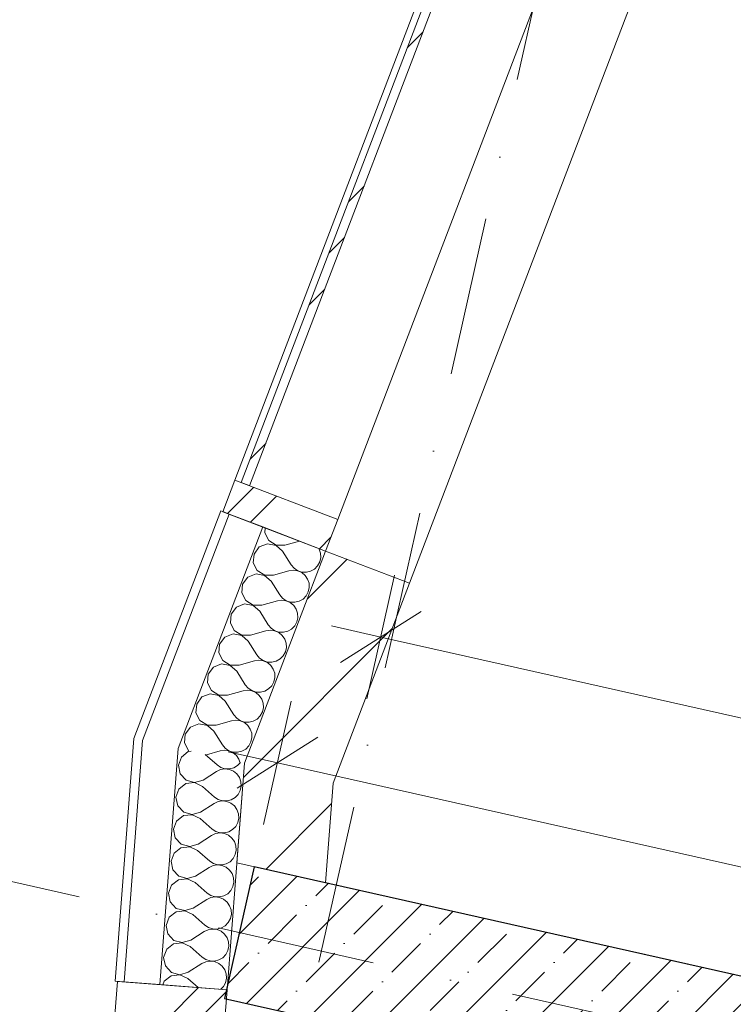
# Model space of a CAD drawing. Header units: millimetres. Extents: x -7213913 to -6937159, y 6128912 to 6404062.
# Tile 137 of 208: x -7202545 to -7200957, y 6181384 to 6183574. Entities that reach past the tile are written whole.
import ezdxf
from ezdxf.enums import TextEntityAlignment as Align

# ---------------------------------------------------------------- set-up
doc = ezdxf.new("R2010")
doc.units = ezdxf.units.MM
doc.header["$MEASUREMENT"] = 0
doc.set_wipeout_variables(frame=1)
doc.linetypes.add('Wipeout_Contour', pattern=[1000, 0, -1000])
doc.linetypes.add('Штрихпунктирная', pattern=[670.277762, 352.777767, -176.388884, 0, -141.111112])
for name, color, linetype in [('S - квартира_помещение.АР', 7, 'Continuous'), ('АР-Стены_внешние_.АР', 7, 'Continuous'), ('АР-Стены_Наружные ВИТРАЖ', 7, 'Continuous'), ('АР-Стены_Перегородки_межквартирные_200.АР', 7, 'Continuous'), ('АР-Чертеж-Оси_Осевые размеры.АР', 7, 'Continuous'), ('АР-Чертеж-Размеры.АР', 7, 'Continuous')]:
    doc.layers.add(name, color=color, linetype=linetype)
for name, color, linetype, lineweight in [('S - квартира_помещение.АР_Ном._пера__2', 8, 'Continuous', 15), ('АР-Стены_внешние_.АР_Ном._пера__1', 7, 'Continuous', 0), ('АР-Стены_Наружные ВИТРАЖ_Ном._пера__120', 7, 'Continuous', 0), ('АР-Стены_Перегородки_межквартирные_200.АР_Ном._пера__1', 7, 'Continuous', 15), ('АР-Чертеж-Оси_Осевые размеры.АР_Ном._пера__120', 7, 'Continuous', 0), ('АР-Чертеж-Размеры.АР_Ном._пера__1', 7, 'Continuous', 0), ('Паспорта Зон Archicad_Ном._пера__1', 7, 'Continuous', 0)]:
    doc.layers.add(name, color=color, linetype=linetype, lineweight=lineweight)
doc.styles.add('РЎР“Р•РќР•Р\xa0Р\x98Р\xa0_РЎРўР\x98Р›Р¬_1', font='txt')
doc.styles.add('РЎР“Р•РќР•Р\xa0Р\x98Р\xa0_РЎРўР\x98Р›Р¬_2', font='calibri.ttf')
doc.styles.add('РЎР“Р•РќР•Р\xa0Р\x98Р\xa0_РЎРўР\x98Р›Р¬_3', font='GOST_Common.ttf')
doc.styles.add('РЎР“Р•РќР•Р\xa0Р\x98Р\xa0_РЎРўР\x98Р›Р¬_5', font='GOTHIC.TTF')
doc.styles.add('РЎР“Р•РќР•Р\xa0Р\x98Р\xa0_РЎРўР\x98Р›Р¬_7', font='isocpeur.ttf')
doc.dimstyles.new('СГЕНЕРИР_СТИЛЬ__2', dxfattribs={"dimtxt": 200, "dimasz": 142.5, "dimexe": 0.18, "dimexo": 0.0625, "dimgap": 0, "dimtad": 1, "dimdec": 0, "dimzin": 0, "dimdsep": 46, "dimtxsty": 'РЎР“Р•РќР•Р\xa0Р\x98Р\xa0_РЎРўР\x98Р›Р¬_3', "dimblk": 'ARROWHEAD_6', "dimblk1": 'ARROWHEAD_6', "dimblk2": 'ARROWHEAD_6', "dimcen": 0.09, "dimse1": 1, "dimse2": 1, "dimclrd": 7, "dimclre": 7, "dimclrt": 7, "dimazin": 0, "dimtfac": 1, "dimtdec": 4, "dimtmove": 2, "dimatfit": 3, "dimfxl": 1, "dimtolj": 1, "dimtzin": 0, "dimarcsym": 0})
pattern_1 = [(45, (-6566190.34, 6562677.8), (-176.776695, 176.776695), []), (45, (-6566225.7, 6562713.15), (-176.776695, 176.776695), []), (45, (-6566261.05, 6562748.5), (-176.776695, 176.776695), [])]
pattern_2 = [(45, (-6566190.34, 6562677.8), (-127.279217, 127.279217), [])]

# ---------------------------------------------------------------- blocks, each defined once
blk = doc.blocks.new('Жилая комната_2_43_1', base_point=(-7200022.1, 6182170.9))
at = {"layer": 'S - квартира_помещение.АР_Ном._пера__2', "color": 8, "linetype": 'Continuous', "lineweight": 15, "flags": 128}
blk.add_lwpolyline([(-7201864.5, 6181654), (-7199099.8, 6181033.1), (-7197079.5, 6180579.4), (-7196685.1, 6182335.6), (-7197270.3, 6182467.1), (-7196918.5, 6184033), (-7200698.3, 6184882), (-7201677.4, 6182320.5), (-7201847.4, 6181875.6)], close=True, dxfattribs=at)
at = {"layer": 'Паспорта Зон Archicad_Ном._пера__1', "color": 7, "lineweight": 0, "style": 'РЎР“Р•РќР•Р\xa0Р\x98Р\xa0_РЎРўР\x98Р›Р¬_1'}
blk.add_attdef('ROOM_NUMBER', text='', height=250, rotation=347.3417, dxfattribs=at).set_placement((-7199586.2, 6182252.6), align=Align.MIDDLE_CENTER)
at = {"layer": 'Паспорта Зон Archicad_Ном._пера__1', "color": 7, "lineweight": 0, "style": 'РЎР“Р•РќР•Р\xa0Р\x98Р\xa0_РЎРўР\x98Р›Р¬_2'}
blk.add_attdef('ROOM_AREA', text='', height=200, rotation=347.3417, dxfattribs=at).set_placement((-7197141.8, 6180756.5), align=Align.MIDDLE_RIGHT)
blk = doc.blocks.new('Навесная Стена_16_1', base_point=(-6566190.3, 6562677.8))
at = {"layer": 'АР-Стены_Наружные ВИТРАЖ_Ном._пера__120', "color": 7, "linetype": 'Continuous', "lineweight": 0, "flags": 128}
for points in [[(-7202066.3, 6182549.4), (-7201515, 6183991.6)], [(-7201837.4, 6182462), (-7201286.2, 6183904.2)]]:
    blk.add_lwpolyline(points, dxfattribs=at)
at = {"color": 254, "linetype": 'Wipeout_Contour', "lineweight": 0, "ltscale": 37968023.73459753}
blk.add_wipeout([(-7201501, 6183986.3), (-7202052.3, 6182544.1), (-7202033.6, 6182536.9), (-7201482.3, 6183979.1)], dxfattribs=at).dxf.layer = 'АР-Стены_Наружные ВИТРАЖ'
at = {"layer": 'АР-Стены_Наружные ВИТРАЖ', "linetype": 'Continuous', "lineweight": 0, "true_color": 0x000000}
h = blk.add_hatch(dxfattribs=at)
h.set_pattern_fill('АЛЮМИНИЙ_0001', color=18, style=0, pattern_type=2)
h.set_pattern_definition(pattern_1)
h.paths.add_polyline_path([(-7201501, 6183986.3), (-7202052.3, 6182544.1), (-7202033.6, 6182536.9), (-7201482.3, 6183979.1)])
at = {"layer": 'АР-Стены_Наружные ВИТРАЖ_Ном._пера__120', "color": 7, "linetype": 'Continuous', "lineweight": 0, "flags": 128}
blk.add_lwpolyline([(-7201501, 6183986.3), (-7201482.3, 6183979.1), (-7202033.6, 6182536.9), (-7202052.3, 6182544.1)], close=True, dxfattribs=at)
at = {"color": 254, "linetype": 'Wipeout_Contour', "lineweight": 0, "ltscale": 37966563.57363623}
blk.add_wipeout([(-7202093.1, 6182479.4), (-7201864.2, 6182391.9), (-7201837.4, 6182462), (-7202066.3, 6182549.4)], dxfattribs=at).dxf.layer = 'АР-Стены_Наружные ВИТРАЖ'
at = {"layer": 'АР-Стены_Наружные ВИТРАЖ', "linetype": 'Continuous', "lineweight": 0, "true_color": 0x000000}
h = blk.add_hatch(dxfattribs=at)
h.set_pattern_fill('АЛЮМИНИЙ_0001', color=18, style=0, pattern_type=2)
h.set_pattern_definition(pattern_1)
h.paths.add_polyline_path([(-7202093.1, 6182479.4), (-7201864.2, 6182391.9), (-7201837.4, 6182462), (-7202066.3, 6182549.4)])
at = {"layer": 'АР-Стены_Наружные ВИТРАЖ_Ном._пера__120', "color": 7, "linetype": 'Continuous', "lineweight": 0, "flags": 128}
blk.add_lwpolyline([(-7202093.1, 6182479.4), (-7202066.3, 6182549.4), (-7201837.4, 6182462), (-7201864.2, 6182391.9)], close=True, dxfattribs=at)
blk = doc.blocks.new('Навесная Стена_17_1', base_point=(-6566190.3, 6562677.8))
at = {"color": 254, "linetype": 'Wipeout_Contour', "lineweight": 0, "ltscale": 37964481.32667863}
blk.add_wipeout([(-7202333.4, 6181360.2), (-7202089.1, 6181341.4), (-7202083.3, 6181416.2), (-7202327.6, 6181435)], dxfattribs=at).dxf.layer = 'АР-Стены_Наружные ВИТРАЖ'
at = {"layer": 'АР-Стены_Наружные ВИТРАЖ', "linetype": 'Continuous', "lineweight": 0, "true_color": 0x000000}
h = blk.add_hatch(dxfattribs=at)
h.set_pattern_fill('АЛЮМИНИЙ_0001', color=18, style=0, pattern_type=2)
h.set_pattern_definition(pattern_1)
h.paths.add_polyline_path([(-7202333.4, 6181360.2), (-7202089.1, 6181341.4), (-7202083.3, 6181416.2), (-7202327.6, 6181435)])
at = {"layer": 'АР-Стены_Наружные ВИТРАЖ_Ном._пера__120', "color": 7, "linetype": 'Continuous', "lineweight": 0, "flags": 128}
blk.add_lwpolyline([(-7202333.4, 6181360.2), (-7202327.6, 6181435), (-7202083.3, 6181416.2), (-7202089.1, 6181341.4)], close=True, dxfattribs=at)
blk = doc.blocks.new('Стена_156_1', base_point=(-7201770.8, 6182356.2))
at = {"layer": 'АР-Стены_Перегородки_межквартирные_200.АР', "linetype": 'Continuous', "lineweight": 0, "true_color": 0x000000}
h = blk.add_hatch(dxfattribs=at)
h.set_pattern_fill('БЛОКИ_БЕТОННЫЕ_ЭФФЕКТИВН_78', color=18, style=0, pattern_type=2)
h.set_pattern_definition(pattern_2)
h.paths.add_polyline_path([(-7201864.2, 6182391.9), (-7202044.6, 6181919.9), (-7201847.4, 6181875.6), (-7201677.4, 6182320.5)])
at = {"layer": 'АР-Стены_Перегородки_межквартирные_200.АР_Ном._пера__1', "color": 7, "linetype": 'Continuous', "lineweight": 15, "flags": 128}
for points in [[(-7201864.2, 6182391.9), (-7202044.6, 6181919.9)], [(-7201677.4, 6182320.5), (-7201864.2, 6182391.9)], [(-7201847.4, 6181875.6), (-7201677.4, 6182320.5)]]:
    blk.add_lwpolyline(points, dxfattribs=at)
blk = doc.blocks.new('Стена_157_1', base_point=(-7201946, 6181897.8))
at = {"layer": 'АР-Стены_Перегородки_межквартирные_200.АР', "linetype": 'Continuous', "lineweight": 0, "true_color": 0x000000}
h = blk.add_hatch(dxfattribs=at)
h.set_pattern_fill('БЛОКИ_БЕТОННЫЕ_ЭФФЕКТИВН_78', color=18, style=0, pattern_type=2)
h.set_pattern_definition(pattern_2)
h.paths.add_polyline_path([(-7202044.6, 6181919.9), (-7202061.6, 6181698.3), (-7201864.5, 6181654), (-7201847.4, 6181875.6)])
at = {"layer": 'АР-Стены_Перегородки_межквартирные_200.АР_Ном._пера__1', "color": 7, "linetype": 'Continuous', "lineweight": 15, "flags": 128}
for points in [[(-7202044.6, 6181919.9), (-7202061.6, 6181698.3)], [(-7201864.5, 6181654), (-7201847.4, 6181875.6)], [(-7202061.6, 6181698.3), (-7201864.5, 6181654)]]:
    blk.add_lwpolyline(points, dxfattribs=at)
blk = doc.blocks.new('*X688', base_point=(-6566190.3, 6562677.8))
at = {"layer": 'АР-Стены_внешние_.АР_Ном._пера__1', "color": 7, "linetype": 'Continuous', "lineweight": 0}
for p, q in [((-7201998.7, 6182443.3), (-7201999.7, 6182432.6)), ((-7201999.7, 6182432.6), (-7201990.9, 6182415.2)), ((-7202011.8, 6182401), (-7202023.5, 6182385.3)), ((-7201993.6, 6182408.1), (-7202011.8, 6182401)), ((-7201974.4, 6182404.6), (-7201993.6, 6182408.1)), ((-7201990.9, 6182415.2), (-7201974.3, 6182404.9)), ((-7201959.9, 6182391.6), (-7201974.4, 6182404.6)), ((-7201974.3, 6182404.9), (-7201954.8, 6182404.9)), ((-7201954.8, 6182404.9), (-7201922.5, 6182414.2)), ((-7202023.5, 6182385.3), (-7202025.2, 6182365.9)), ((-7201959.9, 6182391.6), (-7201940.9, 6182361.4)), ((-7201878.7, 6182396.4), (-7201879.7, 6182397.8)), ((-7201875.6, 6182387.1), (-7201878.7, 6182396.4)), ((-7201875.1, 6182377.3), (-7201875.6, 6182387.1)), ((-7202025.2, 6182365.9), (-7202016.4, 6182348.4)), ((-7201940.9, 6182361.4), (-7201934.5, 6182353.9)), ((-7201889, 6182352), (-7201882, 6182359)), ((-7201882, 6182359), (-7201877.3, 6182367.7)), ((-7201877.3, 6182367.7), (-7201875.1, 6182377.3)), ((-7202019.1, 6182341.4), (-7202037.3, 6182334.2)), ((-7201999.9, 6182337.9), (-7202019.1, 6182341.4)), ((-7202016.4, 6182348.4), (-7201999.8, 6182338.2)), ((-7201985.4, 6182324.9), (-7201999.9, 6182337.9)), ((-7201999.8, 6182338.2), (-7201980.3, 6182338.2)), ((-7201980.3, 6182338.2), (-7201946, 6182348)), ((-7201936.2, 6182349.4), (-7201946, 6182348)), ((-7201926.4, 6182348.1), (-7201936.2, 6182349.4)), ((-7201934.5, 6182353.9), (-7201926.3, 6182348.3)), ((-7201917.4, 6182344.1), (-7201926.4, 6182348.1)), ((-7201926.3, 6182348.3), (-7201917, 6182345.3)), ((-7201909.8, 6182337.8), (-7201917.4, 6182344.1)), ((-7201917, 6182345.3), (-7201907.1, 6182344.9)), ((-7201904.2, 6182329.7), (-7201909.8, 6182337.8)), ((-7201907.1, 6182344.9), (-7201897.6, 6182347.2)), ((-7201897.6, 6182347.2), (-7201889, 6182352)), ((-7202049, 6182318.6), (-7202050.7, 6182299.2)), ((-7202037.3, 6182334.2), (-7202049, 6182318.6)), ((-7201985.4, 6182324.9), (-7201966.4, 6182294.7)), ((-7201901.1, 6182320.4), (-7201904.2, 6182329.7)), ((-7201900.6, 6182310.6), (-7201901.1, 6182320.4)), ((-7202050.7, 6182299.2), (-7202041.9, 6182281.7)), ((-7201966.4, 6182294.7), (-7201960, 6182287.1)), ((-7201914.5, 6182285.3), (-7201907.5, 6182292.3)), ((-7201907.5, 6182292.3), (-7201902.8, 6182301)), ((-7201902.8, 6182301), (-7201900.6, 6182310.6)), ((-7202044.6, 6182274.7), (-7202062.8, 6182267.5)), ((-7202025.4, 6182271.2), (-7202044.6, 6182274.7)), ((-7202041.9, 6182281.7), (-7202025.3, 6182271.5)), ((-7202010.9, 6182258.2), (-7202025.4, 6182271.2)), ((-7202025.3, 6182271.5), (-7202005.8, 6182271.5)), ((-7202005.8, 6182271.5), (-7201971.5, 6182281.3)), ((-7201961.7, 6182282.7), (-7201971.5, 6182281.3)), ((-7201951.9, 6182281.4), (-7201961.7, 6182282.7)), ((-7201960, 6182287.1), (-7201951.8, 6182281.6)), ((-7201942.9, 6182277.4), (-7201951.9, 6182281.4)), ((-7201951.8, 6182281.6), (-7201942.5, 6182278.6)), ((-7201935.3, 6182271.1), (-7201942.9, 6182277.4)), ((-7201942.5, 6182278.6), (-7201932.6, 6182278.2)), ((-7201929.7, 6182263), (-7201935.3, 6182271.1)), ((-7201932.6, 6182278.2), (-7201923.1, 6182280.5)), ((-7201923.1, 6182280.5), (-7201914.5, 6182285.3)), ((-7202074.5, 6182251.9), (-7202076.2, 6182232.4)), ((-7202062.8, 6182267.5), (-7202074.5, 6182251.9)), ((-7202010.9, 6182258.2), (-7201991.9, 6182227.9)), ((-7201926.6, 6182253.7), (-7201929.7, 6182263)), ((-7201926.1, 6182243.8), (-7201926.6, 6182253.7)), ((-7202076.2, 6182232.4), (-7202067.5, 6182215)), ((-7201991.9, 6182227.9), (-7201985.5, 6182220.4)), ((-7201940, 6182218.6), (-7201933, 6182225.6)), ((-7201933, 6182225.6), (-7201928.3, 6182234.2)), ((-7201928.3, 6182234.2), (-7201926.1, 6182243.8)), ((-7202070.1, 6182207.9), (-7202088.3, 6182200.8)), ((-7202050.9, 6182204.5), (-7202070.1, 6182207.9)), ((-7202067.5, 6182215), (-7202050.8, 6182204.8)), ((-7202036.4, 6182191.4), (-7202050.9, 6182204.5)), ((-7202050.8, 6182204.8), (-7202031.3, 6182204.8)), ((-7202031.3, 6182204.8), (-7201997, 6182214.6)), ((-7201987.2, 6182216), (-7201997, 6182214.6)), ((-7201977.5, 6182214.6), (-7201987.2, 6182216)), ((-7201985.5, 6182220.4), (-7201977.3, 6182214.9)), ((-7201968.4, 6182210.7), (-7201977.5, 6182214.6)), ((-7201977.3, 6182214.9), (-7201968, 6182211.8)), ((-7201960.8, 6182204.4), (-7201968.4, 6182210.7)), ((-7201968, 6182211.8), (-7201958.1, 6182211.4)), ((-7201955.2, 6182196.3), (-7201960.8, 6182204.4)), ((-7201958.1, 6182211.4), (-7201948.6, 6182213.8)), ((-7201948.6, 6182213.8), (-7201940, 6182218.6)), ((-7202100, 6182185.2), (-7202101.7, 6182165.7)), ((-7202088.3, 6182200.8), (-7202100, 6182185.2)), ((-7202036.4, 6182191.4), (-7202017.4, 6182161.2)), ((-7201952.1, 6182187), (-7201955.2, 6182196.3)), ((-7201951.6, 6182177.1), (-7201952.1, 6182187)), ((-7202101.7, 6182165.7), (-7202093, 6182148.3)), ((-7202017.4, 6182161.2), (-7202011, 6182153.7)), ((-7201958.6, 6182158.9), (-7201953.8, 6182167.5)), ((-7201953.8, 6182167.5), (-7201951.6, 6182177.1)), ((-7202095.6, 6182141.2), (-7202113.8, 6182134.1)), ((-7202076.4, 6182137.8), (-7202095.6, 6182141.2)), ((-7202093, 6182148.3), (-7202076.3, 6182138)), ((-7202061.9, 6182124.7), (-7202076.4, 6182137.8)), ((-7202076.3, 6182138), (-7202056.8, 6182138.1)), ((-7202056.8, 6182138.1), (-7202022.5, 6182147.9)), ((-7202012.7, 6182149.3), (-7202022.5, 6182147.9)), ((-7202003, 6182147.9), (-7202012.7, 6182149.3)), ((-7202011, 6182153.7), (-7202002.9, 6182148.2)), ((-7201993.9, 6182144), (-7202003, 6182147.9)), ((-7202002.9, 6182148.2), (-7201993.5, 6182145.1)), ((-7201986.3, 6182137.7), (-7201993.9, 6182144)), ((-7201993.5, 6182145.1), (-7201983.6, 6182144.7)), ((-7201980.7, 6182129.6), (-7201986.3, 6182137.7)), ((-7201983.6, 6182144.7), (-7201974.1, 6182147)), ((-7201974.1, 6182147), (-7201965.5, 6182151.9)), ((-7201965.5, 6182151.9), (-7201958.6, 6182158.9)), ((-7202125.5, 6182118.4), (-7202127.2, 6182099)), ((-7202113.8, 6182134.1), (-7202125.5, 6182118.4)), ((-7202061.9, 6182124.7), (-7202042.9, 6182094.5)), ((-7201977.6, 6182120.2), (-7201980.7, 6182129.6)), ((-7201977.1, 6182110.4), (-7201977.6, 6182120.2)), ((-7202127.2, 6182099), (-7202118.5, 6182081.6)), ((-7202042.9, 6182094.5), (-7202036.5, 6182087)), ((-7201984.1, 6182092.2), (-7201979.3, 6182100.8)), ((-7201979.3, 6182100.8), (-7201977.1, 6182110.4)), ((-7202121.2, 6182074.5), (-7202139.3, 6182067.4)), ((-7202101.9, 6182071), (-7202121.2, 6182074.5)), ((-7202118.5, 6182081.6), (-7202101.8, 6182071.3)), ((-7202082.3, 6182071.3), (-7202048, 6182081.2)), ((-7202038.2, 6182082.5), (-7202048, 6182081.2)), ((-7202028.5, 6182081.2), (-7202038.2, 6182082.5)), ((-7202036.5, 6182087), (-7202028.4, 6182081.5)), ((-7202019.4, 6182077.2), (-7202028.5, 6182081.2)), ((-7202028.4, 6182081.5), (-7202019, 6182078.4)), ((-7202011.8, 6182071), (-7202019.4, 6182077.2)), ((-7202019, 6182078.4), (-7202009.1, 6182078)), ((-7202009.1, 6182078), (-7201999.6, 6182080.3)), ((-7201999.6, 6182080.3), (-7201991, 6182085.2)), ((-7201991, 6182085.2), (-7201984.1, 6182092.2)), ((-7202151, 6182051.7), (-7202152.7, 6182032.3)), ((-7202139.3, 6182067.4), (-7202151, 6182051.7)), ((-7202087.4, 6182058), (-7202101.9, 6182071)), ((-7202101.8, 6182071.3), (-7202082.3, 6182071.3)), ((-7202087.4, 6182058), (-7202068.4, 6182027.8)), ((-7202006.2, 6182062.8), (-7202011.8, 6182071)), ((-7202003.1, 6182053.5), (-7202006.2, 6182062.8)), ((-7202002.6, 6182043.7), (-7202003.1, 6182053.5)), ((-7202152.7, 6182032.3), (-7202144, 6182014.8)), ((-7202009.6, 6182025.4), (-7202004.8, 6182034.1)), ((-7202004.8, 6182034.1), (-7202002.6, 6182043.7)), ((-7202146.7, 6182007.8), (-7202164.8, 6182000.6)), ((-7202127.4, 6182004.3), (-7202146.7, 6182007.8)), ((-7202144, 6182014.8), (-7202127.3, 6182004.6)), ((-7202107.8, 6182004.6), (-7202073.5, 6182014.4)), ((-7202063.7, 6182015.8), (-7202073.5, 6182014.4)), ((-7202068.4, 6182027.8), (-7202062, 6182020.3)), ((-7202054, 6182014.5), (-7202063.7, 6182015.8)), ((-7202062, 6182020.3), (-7202053.9, 6182014.7)), ((-7202044.9, 6182010.5), (-7202054, 6182014.5)), ((-7202053.9, 6182014.7), (-7202044.5, 6182011.7)), ((-7202037.3, 6182004.2), (-7202044.9, 6182010.5)), ((-7202044.5, 6182011.7), (-7202034.7, 6182011.3)), ((-7202034.7, 6182011.3), (-7202025.1, 6182013.6)), ((-7202025.1, 6182013.6), (-7202016.5, 6182018.4)), ((-7202016.5, 6182018.4), (-7202009.6, 6182025.4)), ((-7202176.5, 6181985), (-7202178.2, 6181965.6)), ((-7202164.8, 6182000.6), (-7202176.5, 6181985)), ((-7202112.9, 6181991.3), (-7202127.4, 6182004.3)), ((-7202127.3, 6182004.6), (-7202107.8, 6182004.6)), ((-7202112.9, 6181991.3), (-7202093.9, 6181961.1)), ((-7202031.8, 6181996.1), (-7202037.3, 6182004.2)), ((-7202028.6, 6181986.8), (-7202031.8, 6181996.1)), ((-7202028.1, 6181977), (-7202028.6, 6181986.8)), ((-7202178.2, 6181965.6), (-7202169.5, 6181948.1)), ((-7202035.1, 6181958.7), (-7202030.3, 6181967.4)), ((-7202030.3, 6181967.4), (-7202028.1, 6181977)), ((-7202169.5, 6181948.1), (-7202169.1, 6181947.9)), ((-7202129.5, 6181939), (-7202099, 6181947.7)), ((-7202089.2, 6181949.1), (-7202099, 6181947.7)), ((-7202093.9, 6181961.1), (-7202087.5, 6181953.5)), ((-7202079.5, 6181947.8), (-7202089.2, 6181949.1)), ((-7202087.5, 6181953.5), (-7202079.4, 6181948)), ((-7202070.4, 6181943.8), (-7202079.5, 6181947.8)), ((-7202079.4, 6181948), (-7202070, 6181945)), ((-7202062.8, 6181937.5), (-7202070.4, 6181943.8)), ((-7202070, 6181945), (-7202060.2, 6181944.6)), ((-7202060.2, 6181944.6), (-7202050.6, 6181946.9)), ((-7202050.6, 6181946.9), (-7202042, 6181951.7)), ((-7202042, 6181951.7), (-7202035.1, 6181958.7)), ((-7202057.3, 6181929.4), (-7202062.8, 6181937.5)), ((-7202054.8, 6181922.2), (-7202057.3, 6181929.4))]:
    blk.add_line(p, q, dxfattribs=at)
blk = doc.blocks.new('Стена_328_1', base_point=(-7201864.2, 6182391.9))
at = {"layer": 'АР-Стены_внешние_.АР_Ном._пера__1', "color": 7, "linetype": 'Continuous', "lineweight": 0}
for p, q in [((-7202079, 6182474), (-7202271.4, 6181970.9)), ((-7202004.3, 6182445.5), (-7202192.5, 6181953.1))]:
    blk.add_line(p, q, dxfattribs=at)
at = {"layer": 'АР-Стены_внешние_.АР_Ном._пера__1', "color": 7, "linetype": 'Continuous', "lineweight": 0, "flags": 128}
for points in [[(-7202097.7, 6182481.2), (-7202291.1, 6181975.3)], [(-7202097.7, 6182481.2), (-7202079, 6182474)], [(-7202079, 6182474), (-7202004.3, 6182445.5)], [(-7202004.3, 6182445.5), (-7201864.2, 6182391.9)], [(-7202044.6, 6181919.9), (-7201864.2, 6182391.9)]]:
    blk.add_lwpolyline(points, dxfattribs=at)
at = {"layer": 'АР-Стены_внешние_.АР', "color": 7, "lineweight": 0}
blk.add_blockref('*X688', (-6566190.3, 6562677.8), dxfattribs=at)
blk = doc.blocks.new('*X690', base_point=(-6566190.3, 6562677.8))
at = {"layer": 'АР-Стены_внешние_.АР_Ном._пера__1', "color": 7, "linetype": 'Continuous', "lineweight": 0}
for p, q in [((-7202169.7, 6181946), (-7202185, 6181933.9)), ((-7202163.6, 6181946.6), (-7202169.7, 6181946)), ((-7202185, 6181933.9), (-7202191.8, 6181915.6)), ((-7202132.6, 6181939.7), (-7202105.8, 6181916.2)), ((-7202060.2, 6181914.9), (-7202053.4, 6181921.9)), ((-7202191.8, 6181915.6), (-7202187.9, 6181896.5)), ((-7202137, 6181882.8), (-7202106.9, 6181901.9)), ((-7202097.9, 6181906), (-7202106.9, 6181901.9)), ((-7202105.8, 6181916.2), (-7202097.6, 6181910.8)), ((-7202088.2, 6181907.5), (-7202097.9, 6181906)), ((-7202097.6, 6181910.8), (-7202088.2, 6181907.8)), ((-7202088.2, 6181907.8), (-7202078.3, 6181907.5)), ((-7202078.4, 6181906.3), (-7202088.2, 6181907.5)), ((-7202069.3, 6181902.4), (-7202078.4, 6181906.3)), ((-7202078.3, 6181907.5), (-7202068.8, 6181910)), ((-7202061.7, 6181896.3), (-7202069.3, 6181902.4)), ((-7202068.8, 6181910), (-7202060.2, 6181914.9)), ((-7202175.1, 6181874.8), (-7202190.5, 6181862.7)), ((-7202187.9, 6181896.5), (-7202174.6, 6181882.3)), ((-7202155.7, 6181876.9), (-7202175.1, 6181874.8)), ((-7202174.6, 6181882.3), (-7202155.7, 6181877.2)), ((-7202155.7, 6181877.2), (-7202137, 6181882.8)), ((-7202138.1, 6181868.5), (-7202155.7, 6181876.9)), ((-7202056, 6181888.2), (-7202061.7, 6181896.3)), ((-7202052.7, 6181878.9), (-7202056, 6181888.2)), ((-7202052.1, 6181869.1), (-7202052.7, 6181878.9)), ((-7202190.5, 6181862.7), (-7202197.3, 6181844.4)), ((-7202138.1, 6181868.5), (-7202111.3, 6181845)), ((-7202058.9, 6181850.8), (-7202054.2, 6181859.5)), ((-7202054.2, 6181859.5), (-7202052.1, 6181869.1)), ((-7202197.3, 6181844.4), (-7202193.4, 6181825.3)), ((-7202103.4, 6181834.8), (-7202112.4, 6181830.7)), ((-7202111.3, 6181845), (-7202103, 6181839.6)), ((-7202093.7, 6181836.3), (-7202103.4, 6181834.8)), ((-7202103, 6181839.6), (-7202093.6, 6181836.6)), ((-7202083.9, 6181835.1), (-7202093.7, 6181836.3)), ((-7202093.6, 6181836.6), (-7202083.8, 6181836.3)), ((-7202074.8, 6181831.2), (-7202083.9, 6181835.1)), ((-7202083.8, 6181836.3), (-7202074.2, 6181838.7)), ((-7202067.1, 6181825), (-7202074.8, 6181831.2)), ((-7202074.2, 6181838.7), (-7202065.7, 6181843.7)), ((-7202065.7, 6181843.7), (-7202058.9, 6181850.8)), ((-7202193.4, 6181825.3), (-7202180, 6181811.1)), ((-7202180, 6181811.1), (-7202161.2, 6181806)), ((-7202161.2, 6181806), (-7202142.5, 6181811.6)), ((-7202142.5, 6181811.6), (-7202112.4, 6181830.7)), ((-7202061.5, 6181817), (-7202067.1, 6181825)), ((-7202058.2, 6181807.7), (-7202061.5, 6181817)), ((-7202196, 6181791.5), (-7202202.8, 6181773.2)), ((-7202180.6, 6181803.5), (-7202196, 6181791.5)), ((-7202161.2, 6181805.7), (-7202180.6, 6181803.5)), ((-7202143.6, 6181797.3), (-7202161.2, 6181805.7)), ((-7202143.6, 6181797.3), (-7202116.7, 6181773.8)), ((-7202064.3, 6181779.5), (-7202059.7, 6181788.2)), ((-7202059.7, 6181788.2), (-7202057.6, 6181797.9)), ((-7202057.6, 6181797.9), (-7202058.2, 6181807.7)), ((-7202202.8, 6181773.2), (-7202198.9, 6181754.1)), ((-7202116.7, 6181773.8), (-7202108.5, 6181768.3)), ((-7202108.5, 6181768.3), (-7202099.1, 6181765.4)), ((-7202099.1, 6181765.4), (-7202089.3, 6181765.1)), ((-7202089.3, 6181765.1), (-7202079.7, 6181767.5)), ((-7202079.7, 6181767.5), (-7202071.2, 6181772.5)), ((-7202071.2, 6181772.5), (-7202064.3, 6181779.5)), ((-7202198.9, 6181754.1), (-7202185.5, 6181739.8)), ((-7202148, 6181740.3), (-7202117.8, 6181759.5)), ((-7202108.9, 6181763.6), (-7202117.8, 6181759.5)), ((-7202099.1, 6181765.1), (-7202108.9, 6181763.6)), ((-7202089.4, 6181763.9), (-7202099.1, 6181765.1)), ((-7202080.3, 6181760), (-7202089.4, 6181763.9)), ((-7202072.6, 6181753.8), (-7202080.3, 6181760)), ((-7202066.9, 6181745.8), (-7202072.6, 6181753.8)), ((-7202063.7, 6181736.5), (-7202066.9, 6181745.8)), ((-7202186.1, 6181732.3), (-7202201.5, 6181720.3)), ((-7202166.7, 6181734.5), (-7202186.1, 6181732.3)), ((-7202185.5, 6181739.8), (-7202166.7, 6181734.8)), ((-7202166.7, 6181734.8), (-7202148, 6181740.3)), ((-7202149.1, 6181726.1), (-7202166.7, 6181734.5)), ((-7202149.1, 6181726.1), (-7202122.2, 6181702.5)), ((-7202065.2, 6181717), (-7202063.1, 6181726.6)), ((-7202063.1, 6181726.6), (-7202063.7, 6181736.5)), ((-7202201.5, 6181720.3), (-7202208.2, 6181702)), ((-7202208.2, 6181702), (-7202204.3, 6181682.9)), ((-7202122.2, 6181702.5), (-7202114, 6181697.1)), ((-7202085.2, 6181696.3), (-7202076.7, 6181701.2)), ((-7202076.7, 6181701.2), (-7202069.8, 6181708.3)), ((-7202069.8, 6181708.3), (-7202065.2, 6181717)), ((-7202204.3, 6181682.9), (-7202191, 6181668.6)), ((-7202153.4, 6181669.1), (-7202123.3, 6181688.3)), ((-7202114.3, 6181692.4), (-7202123.3, 6181688.3)), ((-7202104.6, 6181693.9), (-7202114.3, 6181692.4)), ((-7202114, 6181697.1), (-7202104.6, 6181694.2)), ((-7202104.6, 6181694.2), (-7202094.7, 6181693.9)), ((-7202094.8, 6181692.6), (-7202104.6, 6181693.9)), ((-7202085.8, 6181688.8), (-7202094.8, 6181692.6)), ((-7202094.7, 6181693.9), (-7202085.2, 6181696.3)), ((-7202078.1, 6181682.6), (-7202085.8, 6181688.8)), ((-7202072.4, 6181674.6), (-7202078.1, 6181682.6)), ((-7202191.6, 6181661.1), (-7202206.9, 6181649.1)), ((-7202172.2, 6181663.2), (-7202191.6, 6181661.1)), ((-7202191, 6181668.6), (-7202172.1, 6181663.5)), ((-7202154.5, 6181654.9), (-7202172.2, 6181663.2)), ((-7202172.1, 6181663.5), (-7202153.4, 6181669.1)), ((-7202069.1, 6181665.3), (-7202072.4, 6181674.6)), ((-7202068.5, 6181655.4), (-7202069.1, 6181665.3)), ((-7202206.9, 6181649.1), (-7202213.7, 6181630.8)), ((-7202154.5, 6181654.9), (-7202127.7, 6181631.3)), ((-7202082.1, 6181630), (-7202075.3, 6181637.1)), ((-7202075.3, 6181637.1), (-7202070.6, 6181645.8)), ((-7202070.6, 6181645.8), (-7202068.5, 6181655.4)), ((-7202213.7, 6181630.8), (-7202209.8, 6181611.6)), ((-7202158.9, 6181597.9), (-7202128.8, 6181617.1)), ((-7202119.8, 6181621.2), (-7202128.8, 6181617.1)), ((-7202127.7, 6181631.3), (-7202119.5, 6181625.9)), ((-7202110.1, 6181622.7), (-7202119.8, 6181621.2)), ((-7202119.5, 6181625.9), (-7202110.1, 6181622.9)), ((-7202110.1, 6181622.9), (-7202100.2, 6181622.7)), ((-7202100.3, 6181621.4), (-7202110.1, 6181622.7)), ((-7202091.2, 6181617.6), (-7202100.3, 6181621.4)), ((-7202100.2, 6181622.7), (-7202090.7, 6181625.1)), ((-7202083.6, 6181611.4), (-7202091.2, 6181617.6)), ((-7202090.7, 6181625.1), (-7202082.1, 6181630)), ((-7202209.8, 6181611.6), (-7202196.5, 6181597.4)), ((-7202177.6, 6181592), (-7202197, 6181589.9)), ((-7202196.5, 6181597.4), (-7202177.6, 6181592.3)), ((-7202177.6, 6181592.3), (-7202158.9, 6181597.9)), ((-7202160, 6181583.7), (-7202177.6, 6181592)), ((-7202077.9, 6181603.3), (-7202083.6, 6181611.4)), ((-7202074.6, 6181594), (-7202077.9, 6181603.3)), ((-7202074, 6181584.2), (-7202074.6, 6181594)), ((-7202212.4, 6181577.9), (-7202219.2, 6181559.5)), ((-7202197, 6181589.9), (-7202212.4, 6181577.9)), ((-7202160, 6181583.7), (-7202133.2, 6181560.1)), ((-7202080.8, 6181565.9), (-7202076.1, 6181574.6)), ((-7202076.1, 6181574.6), (-7202074, 6181584.2)), ((-7202219.2, 6181559.5), (-7202215.3, 6181540.4)), ((-7202125.3, 6181549.9), (-7202134.3, 6181545.9)), ((-7202133.2, 6181560.1), (-7202124.9, 6181554.7)), ((-7202115.6, 6181551.4), (-7202125.3, 6181549.9)), ((-7202124.9, 6181554.7), (-7202115.5, 6181551.7)), ((-7202105.8, 6181550.2), (-7202115.6, 6181551.4)), ((-7202115.5, 6181551.7), (-7202105.7, 6181551.4)), ((-7202096.7, 6181546.3), (-7202105.8, 6181550.2)), ((-7202105.7, 6181551.4), (-7202096.1, 6181553.9)), ((-7202089, 6181540.2), (-7202096.7, 6181546.3)), ((-7202096.1, 6181553.9), (-7202087.6, 6181558.8)), ((-7202087.6, 6181558.8), (-7202080.8, 6181565.9)), ((-7202215.3, 6181540.4), (-7202201.9, 6181526.2)), ((-7202201.9, 6181526.2), (-7202183.1, 6181521.1)), ((-7202183.1, 6181521.1), (-7202164.4, 6181526.7)), ((-7202164.4, 6181526.7), (-7202134.3, 6181545.9)), ((-7202083.4, 6181532.1), (-7202089, 6181540.2)), ((-7202080.1, 6181522.8), (-7202083.4, 6181532.1)), ((-7202217.9, 6181506.6), (-7202224.7, 6181488.3)), ((-7202202.5, 6181518.7), (-7202217.9, 6181506.6)), ((-7202183.1, 6181520.8), (-7202202.5, 6181518.7)), ((-7202165.5, 6181512.4), (-7202183.1, 6181520.8)), ((-7202165.5, 6181512.4), (-7202138.6, 6181488.9)), ((-7202086.2, 6181494.7), (-7202081.6, 6181503.4)), ((-7202081.6, 6181503.4), (-7202079.5, 6181513)), ((-7202079.5, 6181513), (-7202080.1, 6181522.8)), ((-7202224.7, 6181488.3), (-7202220.8, 6181469.2)), ((-7202138.6, 6181488.9), (-7202130.4, 6181483.5)), ((-7202130.4, 6181483.5), (-7202121, 6181480.5)), ((-7202121, 6181480.5), (-7202111.2, 6181480.2)), ((-7202111.2, 6181480.2), (-7202101.6, 6181482.6)), ((-7202101.6, 6181482.6), (-7202093.1, 6181487.6)), ((-7202093.1, 6181487.6), (-7202086.2, 6181494.7)), ((-7202220.8, 6181469.2), (-7202207.4, 6181455)), ((-7202169.9, 6181455.5), (-7202139.7, 6181474.6)), ((-7202130.8, 6181478.7), (-7202139.7, 6181474.6)), ((-7202121, 6181480.2), (-7202130.8, 6181478.7)), ((-7202111.3, 6181479), (-7202121, 6181480.2)), ((-7202102.2, 6181475.1), (-7202111.3, 6181479)), ((-7202094.5, 6181468.9), (-7202102.2, 6181475.1)), ((-7202088.8, 6181460.9), (-7202094.5, 6181468.9)), ((-7202085.6, 6181451.6), (-7202088.8, 6181460.9)), ((-7202208, 6181447.4), (-7202223.4, 6181435.4)), ((-7202188.6, 6181449.6), (-7202208, 6181447.4)), ((-7202207.4, 6181455), (-7202188.6, 6181449.9)), ((-7202188.6, 6181449.9), (-7202169.9, 6181455.5)), ((-7202171, 6181441.2), (-7202188.6, 6181449.6)), ((-7202171, 6181441.2), (-7202148.1, 6181421.2)), ((-7202087.1, 6181432.1), (-7202085, 6181441.8)), ((-7202085, 6181441.8), (-7202085.6, 6181451.6)), ((-7202223.4, 6181435.4), (-7202226.4, 6181427.2)), ((-7202097.7, 6181417.3), (-7202091.7, 6181423.5)), ((-7202091.7, 6181423.5), (-7202087.1, 6181432.1))]:
    blk.add_line(p, q, dxfattribs=at)
blk = doc.blocks.new('Стена_329_1', base_point=(-7202044.6, 6181919.9))
at = {"layer": 'АР-Стены_внешние_.АР_Ном._пера__1', "color": 7, "linetype": 'Continuous', "lineweight": 0}
for p, q in [((-7202271.4, 6181970.9), (-7202312.7, 6181433.8)), ((-7202192.5, 6181953.1), (-7202232.9, 6181427.7))]:
    blk.add_line(p, q, dxfattribs=at)
at = {"layer": 'АР-Стены_внешние_.АР_Ном._пера__1', "color": 7, "linetype": 'Continuous', "lineweight": 0, "flags": 128}
for points in [[(-7202291.1, 6181975.3), (-7202332.6, 6181435.4)], [(-7202083.3, 6181416.2), (-7202044.6, 6181919.9)], [(-7202332.6, 6181435.4), (-7202312.7, 6181433.8)], [(-7202312.7, 6181433.8), (-7202232.9, 6181427.7)], [(-7202232.9, 6181427.7), (-7202083.3, 6181416.2)]]:
    blk.add_lwpolyline(points, dxfattribs=at)
at = {"layer": 'АР-Стены_внешние_.АР', "color": 7, "lineweight": 0}
blk.add_blockref('*X690', (-6566190.3, 6562677.8), dxfattribs=at)
blk = doc.blocks.new('Стандартный Маркер Сетки[182]_1', base_point=(-7196881.6, 6203728.6))
at = {"layer": 'АР-Чертеж-Оси_Осевые размеры.АР_Ном._пера__120', "color": 7, "linetype": 'Штрихпунктирная', "lineweight": 0}
blk.add_line((-7197100.8, 6202752.9), (-7211872.8, 6136980.9), dxfattribs=at)
at = {"layer": 'АР-Чертеж-Оси_Осевые размеры.АР_Ном._пера__120', "color": 7, "lineweight": 0, "style": 'РЎР“Р•РќР•Р\xa0Р\x98Р\xa0_РЎРўР\x98Р›Р¬_7'}
blk.add_attdef('AC_MarkerText_1', text='', height=350, rotation=347.3417, dxfattribs=at).set_placement((-7212163.2, 6135688.1), align=Align.TOP_CENTER)
blk = doc.blocks.new('*D923', base_point=(-6566190.3, 6562677.8))
at = {"layer": 'АР-Чертеж-Размеры.АР_Ном._пера__1', "color": 7, "linetype": 'Continuous', "lineweight": 0, "transparency": 16777216}
for p, q in [((-7202002.3, 6181783.9), (-7201940.6, 6182058.3)), ((-7201881.8, 6181977.8), (-7202061, 6181864.3)), ((-7202081.2, 6181945.7), (-7201971.4, 6181921.1)), ((-7201971.4, 6181921.1), (-7199532.2, 6181373.2)), ((-7199563, 6181236), (-7199501.4, 6181510.4)), ((-7199621.8, 6181316.5), (-7199442.6, 6181430)), ((-7199532.2, 6181373.2), (-7199422.4, 6181348.6))]:
    blk.add_line(p, q, dxfattribs=at)
at = {"layer": 'АР-Чертеж-Размеры.АР_Ном._пера__1', "color": 7, "lineweight": 0, "transparency": 16777216, "insert": (-7200790.7, 6181715.7), "char_height": 200, "attachment_point": 7, "rotation": 347.3417, "style": 'РЎР“Р•РќР•Р\xa0Р\x98Р\xa0_РЎРўР\x98Р›Р¬_3'}
blk.add_mtext('\\A1;{\\pql;\\fGOST Common|b0|i0|c204|p0;\\W1.000000;2\xa0500}', dxfattribs=at)
blk = doc.blocks.new('ARROWHEAD_6')
at = {"color": 0, "linetype": 'Continuous', "lineweight": 0}
for p, q in [((-0.5, -0.5), (0.5, 0.5)), ((0, 0), (-1, 0))]:
    blk.add_line(p, q, dxfattribs=at)
blk = doc.blocks.new('*D1111', base_point=(-6566190.3, 6562677.8))
at = {"layer": 'АР-Чертеж-Размеры.АР_Ном._пера__1', "color": 7, "linetype": 'Continuous', "lineweight": 0, "transparency": 16777216}
for p, q in [((-7201710.8, 6182338), (-7201772.5, 6182063.6)), ((-7201652, 6182257.6), (-7201831.3, 6182144.1)), ((-7201741.7, 6182200.8), (-7201851.4, 6182225.5)), ((-7196956.5, 6181126.1), (-7201741.7, 6182200.8)), ((-7196925.7, 6181263.3), (-7196987.3, 6180988.9)), ((-7197046.1, 6181069.4), (-7196866.9, 6181182.9)), ((-7196846.7, 6181101.5), (-7196956.5, 6181126.1))]:
    blk.add_line(p, q, dxfattribs=at)
at = {"layer": 'АР-Чертеж-Размеры.АР_Ном._пера__1', "color": 7, "lineweight": 0, "transparency": 16777216, "insert": (-7199363.2, 6181707.7), "char_height": 200, "attachment_point": 7, "rotation": 347.3417, "style": 'РЎР“Р•РќР•Р\xa0Р\x98Р\xa0_РЎРўР\x98Р›Р¬_3'}
blk.add_mtext('\\A1;{\\pql;\\fGOST Common|b0|i0|c204|p0;\\W1.000000;4\xa0904}', dxfattribs=at)
blk = doc.blocks.new('Стена_424_1', base_point=(-7199617, 6180995.5))
at = {"layer": 'АР-Стены_внешние_.АР', "linetype": 'Continuous', "lineweight": 0, "true_color": 0x000000}
h = blk.add_hatch(dxfattribs=at)
h.set_pattern_fill('ЖЕЛЕЗОБЕТОН__PROJECT__0001', color=18, style=0, pattern_type=2)
h.set_pattern_definition([(45, (-6566190.34, 6562677.8), (-84.852814, 84.852814), []), (45, (-6566232.77, 6562720.22), (-84.852814, 84.852814), [90, -30, 0, -30])])
h.paths.add_polyline_path([(-7199584.2, 6181141.9), (-7202023.4, 6181689.7), (-7202089.1, 6181397), (-7199649.9, 6180849.2)])
at = {"layer": 'АР-Стены_внешние_.АР_Ном._пера__1', "color": 7, "linetype": 'Continuous', "lineweight": 30, "flags": 128}
for points in [[(-7202023.4, 6181689.7), (-7202089.1, 6181397)], [(-7199584.2, 6181141.9), (-7202023.4, 6181689.7)], [(-7202089.1, 6181397), (-7199649.9, 6180849.2)], [(-7199649.9, 6180849.2), (-7199584.2, 6181141.9)]]:
    blk.add_lwpolyline(points, dxfattribs=at)
blk = doc.blocks.new('Стандартный Маркер Сетки[187]_1', base_point=(-7208310.8, 6182948.1))
at = {"layer": 'АР-Чертеж-Оси_Осевые размеры.АР_Ном._пера__120', "color": 7, "linetype": 'Штрихпунктирная', "lineweight": 0}
blk.add_line((-7207335.2, 6182729), (-7183218.3, 6177312.4), dxfattribs=at)
at = {"layer": 'АР-Чертеж-Оси_Осевые размеры.АР_Ном._пера__120', "color": 7, "lineweight": 0, "style": 'РЎР“Р•РќР•Р\xa0Р\x98Р\xa0_РЎРўР\x98Р›Р¬_5'}
blk.add_attdef('AC_MarkerText_1', text='', height=350, rotation=347.3417, dxfattribs=at).set_placement((-7208728.8, 6183238.8), align=Align.TOP_CENTER)
blk = doc.blocks.new('Стандартный Маркер Сетки[211]_1', base_point=(-7208310.8, 6182948.1))
at = {"layer": 'АР-Чертеж-Оси_Осевые размеры.АР_Ном._пера__120', "color": 7, "linetype": 'Штрихпунктирная', "lineweight": 0}
blk.add_line((-7207335.2, 6182729), (-7183218.3, 6177312.4), dxfattribs=at)
at = {"layer": 'АР-Чертеж-Оси_Осевые размеры.АР_Ном._пера__120', "color": 7, "lineweight": 0, "style": 'РЎР“Р•РќР•Р\xa0Р\x98Р\xa0_РЎРўР\x98Р›Р¬_5'}
blk.add_attdef('AC_MarkerText_1', text='', height=350, rotation=347.3417, dxfattribs=at).set_placement((-7208728.8, 6183238.8), align=Align.TOP_CENTER)

msp = doc.modelspace()

# ---------------------------------------------------------------- linework, layer by layer
at = {"layer": 'S - квартира_помещение.АР', "color": 254, "linetype": 'Continuous', "lineweight": 0, "true_color": 0xffe1c4, "flags": 128}
msp.add_lwpolyline([(-7201864.5, 6181654), (-7199099.8, 6181033.1), (-7197079.5, 6180579.4), (-7196685.1, 6182335.6), (-7197270.3, 6182467.1), (-7196918.5, 6184033), (-7200698.3, 6184882), (-7201677.4, 6182320.5), (-7201847.4, 6181875.6)], close=True, dxfattribs=at)

# ---------------------------------------------------------------- block references
at = {"layer": 'S - квартира_помещение.АР', "color": 7, "linetype": 'Continuous', "lineweight": 0}
msp.add_blockref('Жилая комната_2_43_1', (-7200022.1, 6182170.9), dxfattribs=at)
at = {"layer": 'АР-Стены_Наружные ВИТРАЖ', "linetype": 'Continuous', "lineweight": 0}
msp.add_blockref('Навесная Стена_17_1', (-6566190.3, 6562677.8), dxfattribs=at)
at = {"layer": 'АР-Стены_Перегородки_межквартирные_200.АР', "color": 7, "lineweight": 0}
msp.add_blockref('Стена_157_1', (-7201946, 6181897.8), dxfattribs=at)

# ---------------------------------------------------------------- dimensions: what is measured, and where the dimension line sits
at = {"layer": 'АР-Чертеж-Размеры.АР', "color": 7, "linetype": 'Continuous', "lineweight": 0}
dim = msp.add_linear_dim(base=(-7201741.7, 6182200.8), p1=(-7197079.3, 6180579.3), p2=(-7201864.5, 6181654), angle=167.3417, dimstyle='СГЕНЕРИР_СТИЛЬ__2', dxfattribs=at)
dim.commit()
dim.dimension.update_dxf_attribs({"geometry": '*D1111', "text_midpoint": (-7199006.6, 6181730), "dimtype": 160, "text_rotation": 347.3417})

# ---------------------------------------------------------------- next in the draw order: block references
at = {"layer": 'АР-Стены_внешние_.АР', "color": 7, "lineweight": 0}
for name, p in [('Стена_329_1', (-7202044.6, 6181919.9)), ('Стена_424_1', (-7199617, 6180995.5))]:
    msp.add_blockref(name, p, dxfattribs=at)
at = {"layer": 'АР-Стены_Наружные ВИТРАЖ', "linetype": 'Continuous', "lineweight": 0}
msp.add_blockref('Навесная Стена_16_1', (-6566190.3, 6562677.8), dxfattribs=at)

# ---------------------------------------------------------------- next in the draw order: dimensions: what is measured, and where the dimension line sits
at = {"layer": 'АР-Чертеж-Размеры.АР', "color": 7, "linetype": 'Continuous', "lineweight": 0}
dim = msp.add_linear_dim(base=(-7199532.2, 6181373.2), p1=(-7202023.4, 6181689.7), p2=(-7199584.2, 6181141.9), angle=347.3417, dimstyle='СГЕНЕРИР_СТИЛЬ__2', dxfattribs=at)
dim.commit()
dim.dimension.update_dxf_attribs({"geometry": '*D923', "text_midpoint": (-7200434.1, 6181738.1), "dimtype": 160, "text_rotation": 347.3417})

# ---------------------------------------------------------------- next in the draw order: block references
at = {"layer": 'АР-Стены_внешние_.АР', "color": 7, "lineweight": 0}
msp.add_blockref('Стена_328_1', (-7201864.2, 6182391.9), dxfattribs=at)
at = {"layer": 'АР-Стены_Перегородки_межквартирные_200.АР', "color": 7, "lineweight": 0}
msp.add_blockref('Стена_156_1', (-7201770.8, 6182356.2), dxfattribs=at)
at = {"layer": 'АР-Чертеж-Оси_Осевые размеры.АР', "color": 8, "linetype": 'Continuous', "lineweight": 15}
for name, p in [('Стандартный Маркер Сетки[182]_1', (-7196881.6, 6203728.6)), ('Стандартный Маркер Сетки[187]_1', (-7208310.8, 6182948.1)), ('Стандартный Маркер Сетки[211]_1', (-7208310.8, 6182948.1))]:
    msp.add_blockref(name, p, dxfattribs=at)

doc.saveas('drawing.dxf')
